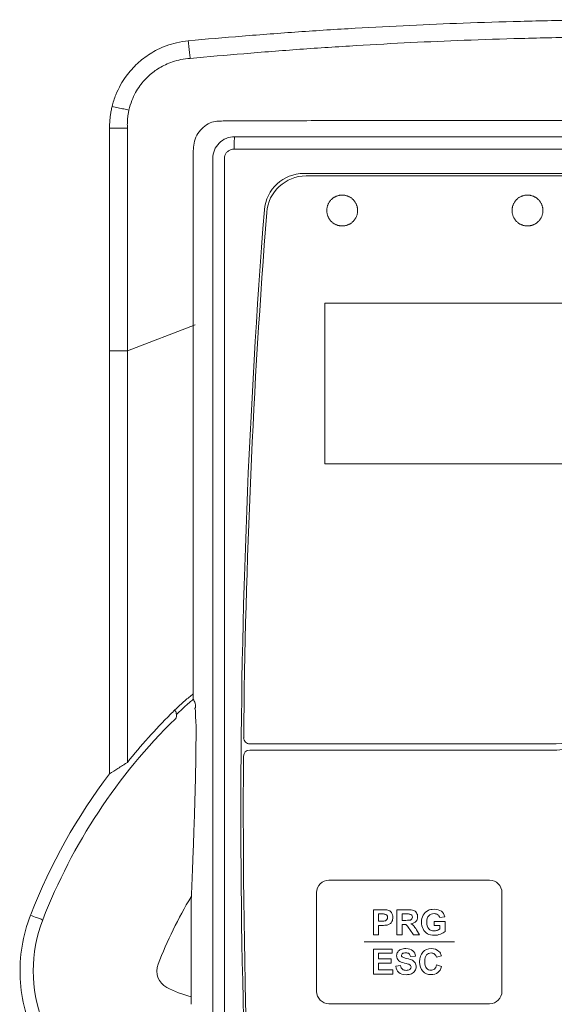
# Model space of a CAD drawing. Header units: millimetres. Extents: x -473 to 23648, y -382 to 1866.
# Tile 169 of 256: x 7708 to 7751, y 179 to 259. Entities that reach past the tile are written whole.
import ezdxf

# ---------------------------------------------------------------- set-up
doc = ezdxf.new("R2010")
doc.units = ezdxf.units.MM
doc.header["$LTSCALE"] = 80
doc.layers.get('0').update_dxf_attribs({"linetype": 'CONTINUOUS'})

msp = doc.modelspace()

# ---------------------------------------------------------------- linework, layer by layer
at = {"color": 0, "linetype": 'Continuous', "lineweight": 0}
for p, q in [((7715.344, 231.858), (7715.344, 250.095)), ((7715.344, 250.095), (7716.793, 250.095)), ((7716.793, 231.858), (7716.793, 250.095)), ((7722.128, 242.117), (7722.128, 248.313)), ((7792.921, 248.415), (7725.425, 248.415)), ((7723.699, 247.641), (7723.699, 142.24)), ((7724.65, 247.641), (7724.65, 142.241)), ((7787.272, 246.441), (7731.074, 246.441)), ((7787.087, 246.241), (7731.259, 246.241)), ((7732.779, 235.941), (7780.969, 235.941)), ((7732.779, 222.941), (7732.779, 235.941)), ((7716.793, 232.096), (7722.275, 234.201)), ((7715.344, 232.096), (7716.793, 232.096)), ((7716.793, 198.789), (7716.793, 231.858)), ((7780.969, 222.941), (7732.779, 222.941)), ((7751.062, 200.279), (7726.702, 200.279)), ((7751.062, 199.779), (7726.689, 199.779)), ((7721.945, 187.301), (7721.945, 179.213)), ((7708.946, 186.422), (7708.973, 186.489))]:
    msp.add_line(p, q, dxfattribs=at)
for points in [[(7735.427, 243.441), (7735.425, 243.494), (7735.422, 243.546), (7735.416, 243.597), (7735.409, 243.648), (7735.4, 243.697), (7735.389, 243.746), (7735.376, 243.794), (7735.362, 243.841), (7735.345, 243.887), (7735.327, 243.933), (7735.306, 243.978), (7735.284, 244.022), (7735.261, 244.065), (7735.235, 244.107), (7735.209, 244.147), (7735.18, 244.187), (7735.15, 244.226), (7735.119, 244.263), (7735.086, 244.299), (7735.053, 244.333), (7735.018, 244.366), (7734.982, 244.398), (7734.944, 244.428), (7734.906, 244.456), (7734.867, 244.483), (7734.827, 244.509), (7734.786, 244.533), (7734.744, 244.555), (7734.701, 244.575), (7734.658, 244.594), (7734.614, 244.612), (7734.57, 244.627), (7734.525, 244.641), (7734.479, 244.653), (7734.434, 244.664), (7734.388, 244.672), (7734.341, 244.679), (7734.295, 244.685), (7734.248, 244.688), (7734.202, 244.69), (7734.155, 244.69), (7734.108, 244.688), (7734.061, 244.685), (7734.015, 244.679), (7733.969, 244.672), (7733.923, 244.664), (7733.877, 244.653), (7733.831, 244.641), (7733.786, 244.627), (7733.742, 244.611), (7733.698, 244.594), (7733.655, 244.575), (7733.612, 244.555), (7733.57, 244.532), (7733.529, 244.508), (7733.489, 244.483), (7733.45, 244.456), (7733.411, 244.427), (7733.374, 244.397), (7733.338, 244.365), (7733.303, 244.332), (7733.269, 244.298), (7733.237, 244.262), (7733.205, 244.225), (7733.176, 244.186), (7733.147, 244.146), (7733.12, 244.105), (7733.095, 244.063), (7733.071, 244.02), (7733.049, 243.976), (7733.029, 243.932), (7733.011, 243.886), (7732.995, 243.84), (7732.98, 243.793), (7732.967, 243.745), (7732.956, 243.696), (7732.947, 243.647), (7732.94, 243.597), (7732.935, 243.546), (7732.931, 243.494), (7732.929, 243.441)], [(7750.423, 243.441), (7750.421, 243.494), (7750.417, 243.546), (7750.412, 243.597), (7750.405, 243.648), (7750.396, 243.697), (7750.385, 243.746), (7750.372, 243.794), (7750.357, 243.841), (7750.341, 243.887), (7750.322, 243.933), (7750.302, 243.978), (7750.28, 244.022), (7750.256, 244.065), (7750.231, 244.107), (7750.204, 244.147), (7750.176, 244.187), (7750.146, 244.226), (7750.115, 244.263), (7750.082, 244.299), (7750.048, 244.333), (7750.013, 244.366), (7749.977, 244.398), (7749.94, 244.428), (7749.902, 244.456), (7749.862, 244.483), (7749.822, 244.509), (7749.781, 244.533), (7749.739, 244.555), (7749.697, 244.575), (7749.653, 244.594), (7749.609, 244.612), (7749.565, 244.627), (7749.52, 244.641), (7749.475, 244.653), (7749.429, 244.664), (7749.383, 244.672), (7749.337, 244.679), (7749.29, 244.685), (7749.243, 244.688), (7749.197, 244.69), (7749.15, 244.69), (7749.103, 244.688), (7749.056, 244.685), (7749.01, 244.679), (7748.964, 244.672), (7748.917, 244.664), (7748.872, 244.653), (7748.826, 244.641), (7748.781, 244.627), (7748.737, 244.611), (7748.693, 244.594), (7748.649, 244.575), (7748.607, 244.555), (7748.565, 244.532), (7748.524, 244.508), (7748.484, 244.483), (7748.444, 244.456), (7748.406, 244.427), (7748.369, 244.397), (7748.333, 244.365), (7748.298, 244.332), (7748.264, 244.298), (7748.231, 244.262), (7748.2, 244.225), (7748.17, 244.186), (7748.142, 244.146), (7748.115, 244.105), (7748.09, 244.063), (7748.066, 244.02), (7748.044, 243.976), (7748.024, 243.932), (7748.005, 243.886), (7747.989, 243.84), (7747.974, 243.793), (7747.962, 243.745), (7747.951, 243.696), (7747.942, 243.647), (7747.935, 243.597), (7747.929, 243.546), (7747.925, 243.494), (7747.923, 243.441)], [(7732.929, 243.441), (7732.931, 243.388), (7732.935, 243.336), (7732.94, 243.284), (7732.948, 243.234), (7732.957, 243.185), (7732.968, 243.136), (7732.98, 243.088), (7732.995, 243.041), (7733.011, 242.995), (7733.03, 242.949), (7733.05, 242.904), (7733.072, 242.86), (7733.096, 242.817), (7733.121, 242.775), (7733.148, 242.734), (7733.176, 242.695), (7733.206, 242.656), (7733.237, 242.619), (7733.27, 242.583), (7733.304, 242.549), (7733.339, 242.516), (7733.375, 242.484), (7733.412, 242.454), (7733.45, 242.425), (7733.49, 242.398), (7733.53, 242.373), (7733.571, 242.349), (7733.613, 242.327), (7733.655, 242.306), (7733.698, 242.287), (7733.742, 242.27), (7733.787, 242.255), (7733.832, 242.241), (7733.877, 242.228), (7733.923, 242.218), (7733.969, 242.209), (7734.015, 242.202), (7734.061, 242.197), (7734.108, 242.193), (7734.155, 242.192), (7734.202, 242.192), (7734.248, 242.193), (7734.295, 242.197), (7734.341, 242.202), (7734.388, 242.209), (7734.434, 242.218), (7734.48, 242.228), (7734.525, 242.241), (7734.57, 242.255), (7734.614, 242.27), (7734.658, 242.288), (7734.702, 242.307), (7734.744, 242.327), (7734.786, 242.349), (7734.827, 242.373), (7734.867, 242.399), (7734.907, 242.426), (7734.945, 242.455), (7734.982, 242.485), (7735.018, 242.516), (7735.053, 242.549), (7735.087, 242.584), (7735.12, 242.62), (7735.151, 242.657), (7735.181, 242.696), (7735.209, 242.735), (7735.236, 242.776), (7735.261, 242.818), (7735.285, 242.861), (7735.307, 242.905), (7735.327, 242.95), (7735.345, 242.996), (7735.362, 243.042), (7735.376, 243.089), (7735.389, 243.137), (7735.4, 243.185), (7735.409, 243.235), (7735.416, 243.285), (7735.422, 243.336), (7735.425, 243.388), (7735.427, 243.441)], [(7747.923, 243.441), (7747.925, 243.388), (7747.929, 243.336), (7747.935, 243.284), (7747.942, 243.234), (7747.951, 243.185), (7747.962, 243.136), (7747.975, 243.088), (7747.989, 243.041), (7748.006, 242.995), (7748.024, 242.949), (7748.044, 242.904), (7748.066, 242.86), (7748.09, 242.817), (7748.116, 242.775), (7748.142, 242.734), (7748.171, 242.695), (7748.201, 242.656), (7748.232, 242.619), (7748.265, 242.583), (7748.298, 242.549), (7748.333, 242.516), (7748.37, 242.484), (7748.407, 242.454), (7748.445, 242.425), (7748.484, 242.398), (7748.524, 242.373), (7748.565, 242.349), (7748.607, 242.327), (7748.65, 242.306), (7748.693, 242.287), (7748.737, 242.27), (7748.782, 242.255), (7748.826, 242.241), (7748.872, 242.228), (7748.918, 242.218), (7748.964, 242.209), (7749.01, 242.202), (7749.057, 242.197), (7749.103, 242.193), (7749.15, 242.192), (7749.197, 242.192), (7749.243, 242.193), (7749.29, 242.197), (7749.337, 242.202), (7749.383, 242.209), (7749.429, 242.218), (7749.475, 242.228), (7749.52, 242.241), (7749.565, 242.255), (7749.61, 242.27), (7749.654, 242.288), (7749.697, 242.307), (7749.74, 242.327), (7749.782, 242.349), (7749.823, 242.373), (7749.863, 242.399), (7749.902, 242.426), (7749.94, 242.455), (7749.978, 242.485), (7750.014, 242.516), (7750.049, 242.549), (7750.083, 242.584), (7750.115, 242.62), (7750.147, 242.657), (7750.176, 242.696), (7750.205, 242.735), (7750.232, 242.776), (7750.257, 242.818), (7750.281, 242.861), (7750.303, 242.905), (7750.323, 242.95), (7750.341, 242.996), (7750.358, 243.042), (7750.372, 243.089), (7750.385, 243.137), (7750.396, 243.185), (7750.405, 243.235), (7750.412, 243.285), (7750.417, 243.336), (7750.421, 243.388), (7750.423, 243.441)]]:
    msp.add_lwpolyline(points, dxfattribs=at)
for centre, radius, start, end in [((7725.472, 247.641), 1.774, 89.98316, 180.00307), ((7731.074, 243.241), 3.2, 90, 175.51072), ((7731.259, 243.041), 3.2, 90, 175.52782), ((8348.773, 194.743), 622.8, 175.51072, 184.474232), ((8348.773, 194.743), 622.6, 175.527824, 179.444122), ((7737.5, 185.621), 23.883, 131.7437, 133.41933), ((7737.043, 186.131), 23.199, 130.99352, 131.73918), ((7736.73, 186.491), 22.722, 130.0006, 130.99434), ((7753.788, 169.172), 47.39, 134.9855, 141.3198), ((7753.215, 169.739), 46.584, 134.37705, 134.97983), ((7753.392, 168.821), 47.009, 133.41384, 133.9098), ((7751.062, 210.279), 10, 270, 310), ((7752.842, 169.441), 46, 134.37554, 158.81903), ((7751.062, 210.779), 11, 270, 310), ((7726.702, 200.779), 0.5, 179.44412, 270), ((8348.773, 194.743), 622.6, 179.582278, 184.474232), ((7726.689, 199.279), 0.5, 90, 179.58228), ((7687.594, 244.996), 54.661, 302.04822, 302.28879), ((7752.87, 169.362), 47.12, 142.78696, 158.68647), ((7756.264, 135.705), 74.413, 122.73803, 123.36005), ((7752.842, 169.441), 36, 149.1205, 158.8192), ((7720.673, 181.906), 11.5, 158.81852, 242.18096), ((7720.673, 181.906), 1.5, 158.8192, 242.18096), ((7724.033, 188.274), 8.7, 242.18096, 256.11602)]:
    msp.add_arc(centre, radius, start, end, dxfattribs=at)
for points, start_tangent, end_tangent in [([(7721.72, 257.172), (7726.072, 257.549), (7730.636, 257.894), (7735.236, 258.187), (7739.662, 258.42), (7743.974, 258.601), (7748.599, 258.746), (7753.629, 258.844), (7759.173, 258.881)], (0.995767, 0.091913), (1, 0)), ([(7721.881, 255.746), (7726.212, 256.131), (7730.755, 256.484), (7735.335, 256.786), (7739.742, 257.026), (7744.036, 257.214), (7748.641, 257.363), (7753.651, 257.464), (7759.173, 257.502)], (0.995593, 0.093775), (1, 0.000001)), ([(7715.554, 251.858), (7715.859, 252.807), (7716.246, 253.616), (7716.683, 254.301), (7717.139, 254.864), (7717.605, 255.339), (7718.094, 255.751), (7718.626, 256.12), (7719.231, 256.46), (7719.942, 256.768), (7720.773, 257.017), (7721.72, 257.172)], (0.235901, 0.971777), (0.995758, 0.092006)), ([(7721.72, 257.172), (7721.771, 256.651), (7721.826, 256.164), (7721.881, 255.746)], (0.090654, -0.995882), (0.140948, -0.990017)), ([(7716.921, 251.572), (7717.153, 252.331), (7717.457, 252.981), (7717.804, 253.528), (7718.172, 253.981), (7718.549, 254.36), (7718.945, 254.685), (7719.378, 254.975), (7719.873, 255.24), (7720.45, 255.472), (7721.121, 255.65), (7721.881, 255.746)], (0.218889, 0.97575), (0.998694, 0.051087)), ([(7715.344, 250.095), (7715.352, 250.448), (7715.376, 250.801), (7715.418, 251.153), (7715.477, 251.506), (7715.554, 251.858)], (-0.00001, 1), (0.237592, 0.971365)), ([(7715.554, 251.858), (7716.042, 251.755), (7716.507, 251.657), (7716.921, 251.572)], (0.97854, -0.206059), (0.97991, -0.199442)), ([(7716.793, 250.095), (7716.786, 250.392), (7716.795, 250.687), (7716.82, 250.982), (7716.862, 251.277), (7716.921, 251.572)], (-0.048994, 0.998799), (0.222525, 0.974927)), ([(7722.139, 248.572), (7722.275, 249.222), (7722.591, 249.805), (7723.063, 250.276), (7723.634, 250.59), (7724.679, 250.696)], (0.062438, 0.998049), (0.994655, 0.103257)), ([(7724.679, 250.696), (7727.351, 250.703), (7730.207, 250.709), (7733.149, 250.713), (7736.165, 250.717), (7739.291, 250.72), (7742.687, 250.722), (7746.273, 250.725), (7749.842, 250.726), (7753.22, 250.727), (7756.343, 250.728), (7759.173, 250.728)], (0.999996, 0.002817), (1, 0)), ([(7725.425, 248.415), (7725.429, 248.794), (7725.439, 249.117), (7725.455, 249.334), (7725.473, 249.414)], (0.000669, 1), (0.960024, 0.279918)), ([(7792.873, 249.415), (7770.41, 249.405), (7747.936, 249.405), (7725.473, 249.415)], (-1, -0.000669), (-1, 0.000669)), ([(7722.128, 248.313), (7722.131, 248.443), (7722.139, 248.572)], (0.000706, 1), (0.086203, 0.996278)), ([(7725.425, 248.415), (7725.186, 248.377), (7724.969, 248.267), (7724.798, 248.096), (7724.688, 247.88), (7724.65, 247.641)], (-0.999999, 0.001222), (-0.000092, -1)), ([(7722.125, 203.897), (7722.126, 212.755), (7722.127, 222.36), (7722.127, 232.279), (7722.128, 242.117)], (0.000119, 1), (-0.000003, 1)), ([(7715.344, 197.859), (7715.344, 215.159), (7715.344, 231.858)], (-0.000026, 1), (0.000003, 1)), ([(7720.635, 203.035), (7721.448, 203.779), (7722.125, 204.325)], (0.714743, 0.699387), (0.806061, 0.591832)), ([(7722.125, 203.897), (7722.267, 203.592), (7722.31, 203.331), (7722.249, 203.152)], (0.542298, -0.840186), (-0.650535, -0.759477)), ([(7720.635, 203.035), (7720.749, 202.749), (7720.762, 202.499), (7720.672, 202.32)], (0.480607, -0.876936), (-0.714769, -0.69936)), ([(7722.249, 203.152), (7722.303, 202.822), (7722.337, 201.999), (7722.346, 200.623), (7722.325, 198.712), (7722.281, 196.659), (7722.225, 194.747), (7722.166, 192.976), (7722.107, 191.355), (7722.049, 189.875), (7721.995, 188.528), (7721.945, 187.301)], (0.558286, -0.829648), (-0.040992, -0.999159)), ([(7716.021, 198.298), (7716.402, 198.541), (7716.599, 198.665)], (0.840532, 0.541762), (0.847254, 0.531188)), ([(7714.776, 170.85), (7712.62, 172.289), (7710.81, 174.138), (7709.42, 176.318), (7708.508, 178.742), (7708.115, 181.31), (7708.263, 183.909), (7708.946, 186.422)], (-0.884651, 0.466253), (0.361592, 0.932337)), ([(7708.946, 186.422), (7709.439, 186.234), (7709.809, 186.101), (7709.95, 186.061)], (0.931816, -0.362931), (0.361253, 0.932468))]:
    msp.add_spline(points, degree=3, dxfattribs=dict(at, start_tangent=start_tangent, end_tangent=end_tangent))
at = {"lineweight": 0}
for points, knots in [([(7733.108, 189.257), (7733.108, 189.257), (7746.108, 189.257), (7746.108, 189.257), (7746.108, 189.257), (7746.658, 189.257), (7747.108, 188.807), (7747.108, 188.257), (7747.108, 188.257), (7747.108, 188.257), (7747.108, 180.257), (7747.108, 180.257), (7747.108, 180.257), (7747.108, 179.707), (7746.658, 179.257), (7746.108, 179.257), (7746.108, 179.257), (7746.108, 179.257), (7733.108, 179.257), (7733.108, 179.257), (7733.108, 179.257), (7732.558, 179.257), (7732.108, 179.707), (7732.108, 180.257), (7732.108, 180.257), (7732.108, 180.257), (7732.108, 188.257), (7732.108, 188.257), (7732.108, 188.257), (7732.108, 188.807), (7732.558, 189.257), (7733.108, 189.257)], [0, 0, 0, 0, 0.125, 0.125, 0.125, 0.125, 0.25, 0.25, 0.25, 0.25, 0.375, 0.375, 0.375, 0.375, 0.5, 0.5, 0.5, 0.5, 0.625, 0.625, 0.625, 0.625, 0.75, 0.75, 0.75, 0.75, 0.875, 0.875, 0.875, 0.875, 1, 1, 1, 1]), ([(7736.711, 184.83), (7736.711, 184.83), (7736.711, 186.869), (7736.711, 186.869), (7736.711, 186.869), (7736.711, 186.869), (7737.372, 186.869), (7737.372, 186.869), (7737.372, 186.869), (7737.622, 186.869), (7737.785, 186.859), (7737.861, 186.838), (7737.861, 186.838), (7737.978, 186.808), (7738.076, 186.742), (7738.155, 186.639), (7738.155, 186.639), (7738.234, 186.536), (7738.273, 186.404), (7738.273, 186.242), (7738.273, 186.242), (7738.273, 186.117), (7738.251, 186.011), (7738.205, 185.926), (7738.205, 185.926), (7738.159, 185.841), (7738.102, 185.774), (7738.032, 185.725), (7738.032, 185.725), (7737.962, 185.676), (7737.891, 185.644), (7737.818, 185.628), (7737.818, 185.628), (7737.72, 185.609), (7737.578, 185.599), (7737.391, 185.599), (7737.391, 185.599), (7737.391, 185.599), (7737.123, 185.599), (7737.123, 185.599), (7737.123, 185.599), (7737.123, 185.599), (7737.123, 184.83), (7737.123, 184.83), (7737.123, 184.83), (7737.123, 184.83), (7736.711, 184.83), (7736.711, 184.83)], [0, 0, 0, 0, 0.083333, 0.083333, 0.083333, 0.083333, 0.166667, 0.166667, 0.166667, 0.166667, 0.25, 0.25, 0.25, 0.25, 0.333333, 0.333333, 0.333333, 0.333333, 0.416667, 0.416667, 0.416667, 0.416667, 0.5, 0.5, 0.5, 0.5, 0.583333, 0.583333, 0.583333, 0.583333, 0.666667, 0.666667, 0.666667, 0.666667, 0.75, 0.75, 0.75, 0.75, 0.833333, 0.833333, 0.833333, 0.833333, 0.916667, 0.916667, 0.916667, 0.916667, 1, 1, 1, 1]), ([(7737.123, 186.524), (7737.123, 186.524), (7737.123, 185.946), (7737.123, 185.946), (7737.123, 185.946), (7737.123, 185.946), (7737.348, 185.946), (7737.348, 185.946), (7737.348, 185.946), (7737.51, 185.946), (7737.619, 185.956), (7737.674, 185.977), (7737.674, 185.977), (7737.728, 185.999), (7737.771, 186.032), (7737.802, 186.078), (7737.802, 186.078), (7737.833, 186.123), (7737.849, 186.176), (7737.849, 186.236), (7737.849, 186.236), (7737.849, 186.31), (7737.827, 186.372), (7737.783, 186.42), (7737.783, 186.42), (7737.74, 186.468), (7737.684, 186.498), (7737.618, 186.51), (7737.618, 186.51), (7737.569, 186.52), (7737.47, 186.524), (7737.322, 186.524), (7737.322, 186.524), (7737.322, 186.524), (7737.123, 186.524), (7737.123, 186.524)], [0, 0, 0, 0, 0.111111, 0.111111, 0.111111, 0.111111, 0.222222, 0.222222, 0.222222, 0.222222, 0.333333, 0.333333, 0.333333, 0.333333, 0.444444, 0.444444, 0.444444, 0.444444, 0.555556, 0.555556, 0.555556, 0.555556, 0.666667, 0.666667, 0.666667, 0.666667, 0.777778, 0.777778, 0.777778, 0.777778, 0.888889, 0.888889, 0.888889, 0.888889, 1, 1, 1, 1]), ([(7738.612, 184.83), (7738.612, 184.83), (7738.612, 186.869), (7738.612, 186.869), (7738.612, 186.869), (7738.612, 186.869), (7739.48, 186.869), (7739.48, 186.869), (7739.48, 186.869), (7739.698, 186.869), (7739.856, 186.851), (7739.954, 186.814), (7739.954, 186.814), (7740.053, 186.778), (7740.133, 186.713), (7740.192, 186.619), (7740.192, 186.619), (7740.251, 186.525), (7740.281, 186.418), (7740.281, 186.298), (7740.281, 186.298), (7740.281, 186.145), (7740.236, 186.018), (7740.146, 185.918), (7740.146, 185.918), (7740.056, 185.819), (7739.921, 185.756), (7739.742, 185.73), (7739.742, 185.73), (7739.831, 185.678), (7739.905, 185.621), (7739.963, 185.559), (7739.963, 185.559), (7740.021, 185.496), (7740.099, 185.386), (7740.197, 185.228), (7740.197, 185.228), (7740.197, 185.228), (7740.446, 184.83), (7740.446, 184.83), (7740.446, 184.83), (7740.446, 184.83), (7739.954, 184.83), (7739.954, 184.83), (7739.954, 184.83), (7739.954, 184.83), (7739.656, 185.274), (7739.656, 185.274), (7739.656, 185.274), (7739.55, 185.432), (7739.478, 185.532), (7739.439, 185.573), (7739.439, 185.573), (7739.4, 185.615), (7739.359, 185.643), (7739.315, 185.658), (7739.315, 185.658), (7739.272, 185.674), (7739.203, 185.681), (7739.108, 185.681), (7739.108, 185.681), (7739.108, 185.681), (7739.025, 185.681), (7739.025, 185.681), (7739.025, 185.681), (7739.025, 185.681), (7739.025, 184.83), (7739.025, 184.83), (7739.025, 184.83), (7739.025, 184.83), (7738.612, 184.83), (7738.612, 184.83)], [0, 0, 0, 0, 0.055556, 0.055556, 0.055556, 0.055556, 0.111111, 0.111111, 0.111111, 0.111111, 0.166667, 0.166667, 0.166667, 0.166667, 0.222222, 0.222222, 0.222222, 0.222222, 0.277778, 0.277778, 0.277778, 0.277778, 0.333333, 0.333333, 0.333333, 0.333333, 0.388889, 0.388889, 0.388889, 0.388889, 0.444444, 0.444444, 0.444444, 0.444444, 0.5, 0.5, 0.5, 0.5, 0.555556, 0.555556, 0.555556, 0.555556, 0.611111, 0.611111, 0.611111, 0.611111, 0.666667, 0.666667, 0.666667, 0.666667, 0.722222, 0.722222, 0.722222, 0.722222, 0.777778, 0.777778, 0.777778, 0.777778, 0.833333, 0.833333, 0.833333, 0.833333, 0.888889, 0.888889, 0.888889, 0.888889, 0.944444, 0.944444, 0.944444, 0.944444, 1, 1, 1, 1]), ([(7739.025, 186.007), (7739.025, 186.007), (7739.329, 186.007), (7739.329, 186.007), (7739.329, 186.007), (7739.527, 186.007), (7739.65, 186.015), (7739.699, 186.032), (7739.699, 186.032), (7739.748, 186.048), (7739.787, 186.077), (7739.815, 186.118), (7739.815, 186.118), (7739.842, 186.159), (7739.857, 186.21), (7739.857, 186.271), (7739.857, 186.271), (7739.857, 186.34), (7739.838, 186.395), (7739.802, 186.437), (7739.802, 186.437), (7739.765, 186.479), (7739.713, 186.506), (7739.646, 186.517), (7739.646, 186.517), (7739.613, 186.522), (7739.513, 186.524), (7739.346, 186.524), (7739.346, 186.524), (7739.346, 186.524), (7739.025, 186.524), (7739.025, 186.524), (7739.025, 186.524), (7739.025, 186.524), (7739.025, 186.007), (7739.025, 186.007)], [0, 0, 0, 0, 0.111111, 0.111111, 0.111111, 0.111111, 0.222222, 0.222222, 0.222222, 0.222222, 0.333333, 0.333333, 0.333333, 0.333333, 0.444444, 0.444444, 0.444444, 0.444444, 0.555556, 0.555556, 0.555556, 0.555556, 0.666667, 0.666667, 0.666667, 0.666667, 0.777778, 0.777778, 0.777778, 0.777778, 0.888889, 0.888889, 0.888889, 0.888889, 1, 1, 1, 1]), ([(7741.618, 185.579), (7741.618, 185.579), (7741.618, 185.923), (7741.618, 185.923), (7741.618, 185.923), (7741.618, 185.923), (7742.506, 185.923), (7742.506, 185.923), (7742.506, 185.923), (7742.506, 185.923), (7742.506, 185.111), (7742.506, 185.111), (7742.506, 185.111), (7742.419, 185.027), (7742.294, 184.954), (7742.13, 184.89), (7742.13, 184.89), (7741.967, 184.827), (7741.801, 184.795), (7741.633, 184.795), (7741.633, 184.795), (7741.42, 184.795), (7741.234, 184.84), (7741.075, 184.929), (7741.075, 184.929), (7740.917, 185.019), (7740.797, 185.146), (7740.718, 185.313), (7740.718, 185.313), (7740.638, 185.48), (7740.598, 185.661), (7740.598, 185.856), (7740.598, 185.856), (7740.598, 186.069), (7740.643, 186.258), (7740.731, 186.423), (7740.731, 186.423), (7740.821, 186.588), (7740.951, 186.714), (7741.123, 186.802), (7741.123, 186.802), (7741.253, 186.87), (7741.416, 186.904), (7741.611, 186.904), (7741.611, 186.904), (7741.864, 186.904), (7742.062, 186.851), (7742.204, 186.745), (7742.204, 186.745), (7742.346, 186.638), (7742.438, 186.492), (7742.479, 186.304), (7742.479, 186.304), (7742.479, 186.304), (7742.07, 186.228), (7742.07, 186.228), (7742.07, 186.228), (7742.041, 186.328), (7741.987, 186.407), (7741.908, 186.465), (7741.908, 186.465), (7741.828, 186.523), (7741.73, 186.552), (7741.611, 186.552), (7741.611, 186.552), (7741.431, 186.552), (7741.288, 186.495), (7741.182, 186.381), (7741.182, 186.381), (7741.075, 186.267), (7741.022, 186.098), (7741.022, 185.873), (7741.022, 185.873), (7741.022, 185.631), (7741.076, 185.449), (7741.184, 185.328), (7741.184, 185.328), (7741.291, 185.207), (7741.432, 185.147), (7741.607, 185.147), (7741.607, 185.147), (7741.693, 185.147), (7741.779, 185.164), (7741.866, 185.198), (7741.866, 185.198), (7741.953, 185.231), (7742.027, 185.273), (7742.09, 185.321), (7742.09, 185.321), (7742.09, 185.321), (7742.09, 185.579), (7742.09, 185.579), (7742.09, 185.579), (7742.09, 185.579), (7741.618, 185.579), (7741.618, 185.579)], [0, 0, 0, 0, 0.041667, 0.041667, 0.041667, 0.041667, 0.083333, 0.083333, 0.083333, 0.083333, 0.125, 0.125, 0.125, 0.125, 0.166667, 0.166667, 0.166667, 0.166667, 0.208333, 0.208333, 0.208333, 0.208333, 0.25, 0.25, 0.25, 0.25, 0.291667, 0.291667, 0.291667, 0.291667, 0.333333, 0.333333, 0.333333, 0.333333, 0.375, 0.375, 0.375, 0.375, 0.416667, 0.416667, 0.416667, 0.416667, 0.458333, 0.458333, 0.458333, 0.458333, 0.5, 0.5, 0.5, 0.5, 0.541667, 0.541667, 0.541667, 0.541667, 0.583333, 0.583333, 0.583333, 0.583333, 0.625, 0.625, 0.625, 0.625, 0.666667, 0.666667, 0.666667, 0.666667, 0.708333, 0.708333, 0.708333, 0.708333, 0.75, 0.75, 0.75, 0.75, 0.791667, 0.791667, 0.791667, 0.791667, 0.833333, 0.833333, 0.833333, 0.833333, 0.875, 0.875, 0.875, 0.875, 0.916667, 0.916667, 0.916667, 0.916667, 0.958333, 0.958333, 0.958333, 0.958333, 1, 1, 1, 1]), ([(7736.711, 181.646), (7736.711, 181.646), (7736.711, 183.686), (7736.711, 183.686), (7736.711, 183.686), (7736.711, 183.686), (7738.223, 183.686), (7738.223, 183.686), (7738.223, 183.686), (7738.223, 183.686), (7738.223, 183.341), (7738.223, 183.341), (7738.223, 183.341), (7738.223, 183.341), (7737.123, 183.341), (7737.123, 183.341), (7737.123, 183.341), (7737.123, 183.341), (7737.123, 182.889), (7737.123, 182.889), (7737.123, 182.889), (7737.123, 182.889), (7738.147, 182.889), (7738.147, 182.889), (7738.147, 182.889), (7738.147, 182.889), (7738.147, 182.545), (7738.147, 182.545), (7738.147, 182.545), (7738.147, 182.545), (7737.123, 182.545), (7737.123, 182.545), (7737.123, 182.545), (7737.123, 182.545), (7737.123, 181.99), (7737.123, 181.99), (7737.123, 181.99), (7737.123, 181.99), (7738.262, 181.99), (7738.262, 181.99), (7738.262, 181.99), (7738.262, 181.99), (7738.262, 181.646), (7738.262, 181.646), (7738.262, 181.646), (7738.262, 181.646), (7736.711, 181.646), (7736.711, 181.646)], [0, 0, 0, 0, 0.083333, 0.083333, 0.083333, 0.083333, 0.166667, 0.166667, 0.166667, 0.166667, 0.25, 0.25, 0.25, 0.25, 0.333333, 0.333333, 0.333333, 0.333333, 0.416667, 0.416667, 0.416667, 0.416667, 0.5, 0.5, 0.5, 0.5, 0.583333, 0.583333, 0.583333, 0.583333, 0.666667, 0.666667, 0.666667, 0.666667, 0.75, 0.75, 0.75, 0.75, 0.833333, 0.833333, 0.833333, 0.833333, 0.916667, 0.916667, 0.916667, 0.916667, 1, 1, 1, 1]), ([(7738.507, 182.31), (7738.507, 182.31), (7738.908, 182.349), (7738.908, 182.349), (7738.908, 182.349), (7738.932, 182.214), (7738.98, 182.116), (7739.055, 182.052), (7739.055, 182.052), (7739.128, 181.99), (7739.227, 181.958), (7739.353, 181.958), (7739.353, 181.958), (7739.485, 181.958), (7739.585, 181.986), (7739.652, 182.043), (7739.652, 182.043), (7739.72, 182.099), (7739.754, 182.164), (7739.754, 182.239), (7739.754, 182.239), (7739.754, 182.288), (7739.739, 182.328), (7739.711, 182.362), (7739.711, 182.362), (7739.683, 182.396), (7739.633, 182.426), (7739.563, 182.45), (7739.563, 182.45), (7739.515, 182.468), (7739.405, 182.497), (7739.233, 182.54), (7739.233, 182.54), (7739.012, 182.594), (7738.857, 182.662), (7738.769, 182.742), (7738.769, 182.742), (7738.643, 182.854), (7738.581, 182.99), (7738.581, 183.152), (7738.581, 183.152), (7738.581, 183.256), (7738.61, 183.353), (7738.669, 183.443), (7738.669, 183.443), (7738.728, 183.534), (7738.813, 183.602), (7738.923, 183.65), (7738.923, 183.65), (7739.035, 183.697), (7739.168, 183.721), (7739.325, 183.721), (7739.325, 183.721), (7739.581, 183.721), (7739.774, 183.665), (7739.903, 183.553), (7739.903, 183.553), (7740.032, 183.44), (7740.1, 183.29), (7740.107, 183.103), (7740.107, 183.103), (7740.107, 183.103), (7739.695, 183.085), (7739.695, 183.085), (7739.695, 183.085), (7739.678, 183.19), (7739.64, 183.265), (7739.582, 183.311), (7739.582, 183.311), (7739.524, 183.357), (7739.437, 183.38), (7739.321, 183.38), (7739.321, 183.38), (7739.201, 183.38), (7739.107, 183.356), (7739.04, 183.306), (7739.04, 183.306), (7738.996, 183.275), (7738.974, 183.233), (7738.974, 183.18), (7738.974, 183.18), (7738.974, 183.131), (7738.995, 183.09), (7739.036, 183.056), (7739.036, 183.056), (7739.087, 183.012), (7739.214, 182.967), (7739.414, 182.92), (7739.414, 182.92), (7739.614, 182.872), (7739.763, 182.823), (7739.859, 182.773), (7739.859, 182.773), (7739.954, 182.722), (7740.029, 182.653), (7740.084, 182.565), (7740.084, 182.565), (7740.138, 182.477), (7740.165, 182.369), (7740.165, 182.241), (7740.165, 182.241), (7740.165, 182.124), (7740.133, 182.014), (7740.068, 181.912), (7740.068, 181.912), (7740.003, 181.81), (7739.911, 181.734), (7739.793, 181.685), (7739.793, 181.685), (7739.674, 181.635), (7739.526, 181.61), (7739.348, 181.61), (7739.348, 181.61), (7739.091, 181.61), (7738.893, 181.67), (7738.754, 181.789), (7738.754, 181.789), (7738.616, 181.908), (7738.534, 182.082), (7738.507, 182.31)], [0, 0, 0, 0, 0.033333, 0.033333, 0.033333, 0.033333, 0.066667, 0.066667, 0.066667, 0.066667, 0.1, 0.1, 0.1, 0.1, 0.133333, 0.133333, 0.133333, 0.133333, 0.166667, 0.166667, 0.166667, 0.166667, 0.2, 0.2, 0.2, 0.2, 0.233333, 0.233333, 0.233333, 0.233333, 0.266667, 0.266667, 0.266667, 0.266667, 0.3, 0.3, 0.3, 0.3, 0.333333, 0.333333, 0.333333, 0.333333, 0.366667, 0.366667, 0.366667, 0.366667, 0.4, 0.4, 0.4, 0.4, 0.433333, 0.433333, 0.433333, 0.433333, 0.466667, 0.466667, 0.466667, 0.466667, 0.5, 0.5, 0.5, 0.5, 0.533333, 0.533333, 0.533333, 0.533333, 0.566667, 0.566667, 0.566667, 0.566667, 0.6, 0.6, 0.6, 0.6, 0.633333, 0.633333, 0.633333, 0.633333, 0.666667, 0.666667, 0.666667, 0.666667, 0.7, 0.7, 0.7, 0.7, 0.733333, 0.733333, 0.733333, 0.733333, 0.766667, 0.766667, 0.766667, 0.766667, 0.8, 0.8, 0.8, 0.8, 0.833333, 0.833333, 0.833333, 0.833333, 0.866667, 0.866667, 0.866667, 0.866667, 0.9, 0.9, 0.9, 0.9, 0.933333, 0.933333, 0.933333, 0.933333, 0.966667, 0.966667, 0.966667, 0.966667, 1, 1, 1, 1]), ([(7741.817, 182.396), (7741.817, 182.396), (7742.216, 182.27), (7742.216, 182.27), (7742.216, 182.27), (7742.155, 182.047), (7742.053, 181.882), (7741.911, 181.774), (7741.911, 181.774), (7741.769, 181.666), (7741.588, 181.612), (7741.369, 181.612), (7741.369, 181.612), (7741.098, 181.612), (7740.875, 181.704), (7740.701, 181.889), (7740.701, 181.889), (7740.527, 182.074), (7740.439, 182.327), (7740.439, 182.648), (7740.439, 182.648), (7740.439, 182.988), (7740.527, 183.251), (7740.702, 183.439), (7740.702, 183.439), (7740.878, 183.627), (7741.108, 183.721), (7741.394, 183.721), (7741.394, 183.721), (7741.643, 183.721), (7741.846, 183.647), (7742.002, 183.499), (7742.002, 183.499), (7742.095, 183.413), (7742.164, 183.287), (7742.211, 183.124), (7742.211, 183.124), (7742.211, 183.124), (7741.803, 183.026), (7741.803, 183.026), (7741.803, 183.026), (7741.779, 183.132), (7741.729, 183.216), (7741.652, 183.277), (7741.652, 183.277), (7741.575, 183.338), (7741.482, 183.369), (7741.373, 183.369), (7741.373, 183.369), (7741.222, 183.369), (7741.099, 183.315), (7741.005, 183.206), (7741.005, 183.206), (7740.911, 183.098), (7740.864, 182.922), (7740.864, 182.679), (7740.864, 182.679), (7740.864, 182.421), (7740.91, 182.237), (7741.003, 182.128), (7741.003, 182.128), (7741.096, 182.018), (7741.216, 181.964), (7741.364, 181.964), (7741.364, 181.964), (7741.474, 181.964), (7741.568, 181.998), (7741.647, 182.068), (7741.647, 182.068), (7741.726, 182.137), (7741.782, 182.247), (7741.817, 182.396)], [0, 0, 0, 0, 0.055556, 0.055556, 0.055556, 0.055556, 0.111111, 0.111111, 0.111111, 0.111111, 0.166667, 0.166667, 0.166667, 0.166667, 0.222222, 0.222222, 0.222222, 0.222222, 0.277778, 0.277778, 0.277778, 0.277778, 0.333333, 0.333333, 0.333333, 0.333333, 0.388889, 0.388889, 0.388889, 0.388889, 0.444444, 0.444444, 0.444444, 0.444444, 0.5, 0.5, 0.5, 0.5, 0.555556, 0.555556, 0.555556, 0.555556, 0.611111, 0.611111, 0.611111, 0.611111, 0.666667, 0.666667, 0.666667, 0.666667, 0.722222, 0.722222, 0.722222, 0.722222, 0.777778, 0.777778, 0.777778, 0.777778, 0.833333, 0.833333, 0.833333, 0.833333, 0.888889, 0.888889, 0.888889, 0.888889, 0.944444, 0.944444, 0.944444, 0.944444, 1, 1, 1, 1])]:
    msp.add_open_spline(points, degree=3, knots=knots, dxfattribs=at)
msp.add_open_spline([(7735.945, 184.257), (7735.945, 184.257), (7743.272, 184.257), (7743.272, 184.257)], degree=3, dxfattribs=at)

doc.saveas('drawing.dxf')
